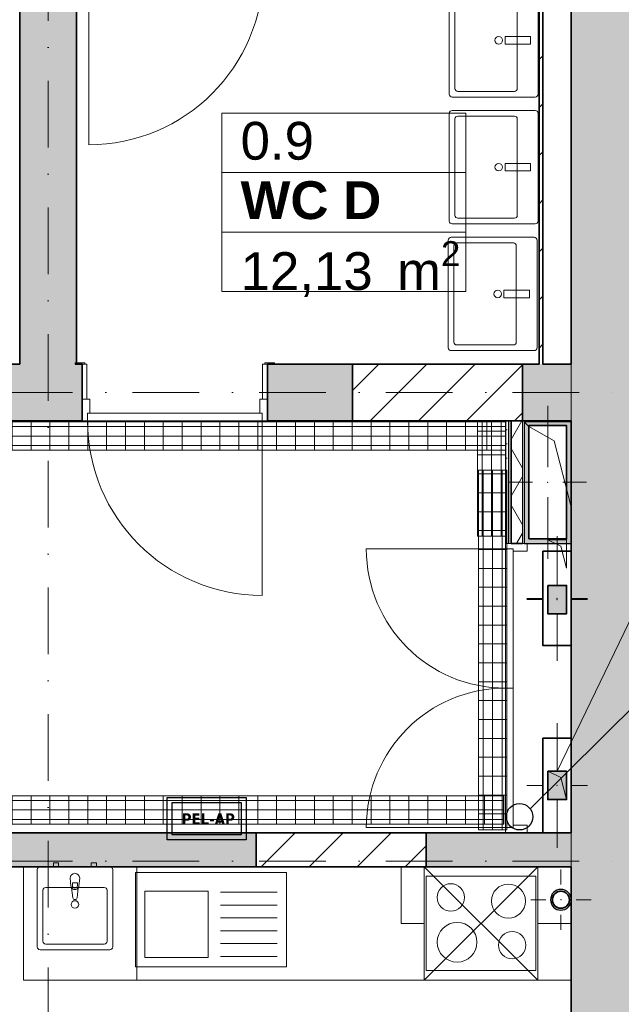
# Model space of a CAD drawing. Header units: millimetres. Extents: x 82175 to 237000, y 24756 to 471700.
# Tile 217 of 256: x 119240 to 122425, y 377893 to 383104. Entities that reach past the tile are written whole.
import ezdxf
from ezdxf.enums import TextEntityAlignment as Align
from ezdxf.lldxf.tags import DXFTag

# ---------------------------------------------------------------- set-up
doc = ezdxf.new("R2010")
doc.units = ezdxf.units.MM
doc.linetypes.add('Kropki i Kreski', pattern=[6.702778, 3.527778, -1.763889, 0, -1.411111])
for name, color, linetype in [('#EL - PELAP', 196, 'Continuous'), ('- strefy pomieszczeń', 8, 'Continuous'), ('Drzwi Archicad', 8, 'Continuous'), ('Instalacje - Elektryczne', 1, 'Continuous'), ('Konstrukcja - Siatka mod', 8, 'Continuous'), ('Konstrukcja - Stropy', 8, 'Continuous'), ('Konstrukcja - Ściany działowe', 8, 'Continuous'), ('Konstrukcja - Ściany nośne wew..P', 8, 'Continuous'), ('Konstrukcja - Ściany zewnętrzne', 8, 'Continuous'), ('PIONY INST', 8, 'Continuous'), ('Wnętrze - Wyposażenie', 8, 'Continuous'), ('z JAN', 8, 'Continuous')]:
    doc.layers.add(name, color=color, linetype=linetype)
for name, color, linetype, lineweight in [('#EL-IT', 4, 'Continuous', 35), ('2DE_PRO_Cblf304L', 30, 'Continuous', 15), ('CP_DETAL', 33, 'Continuous', 9), ('\xa0♦IT - opis', 3, 'SOLID', 30), ('\xa0♦IT_Opis', 7, 'Continuous', 20)]:
    doc.layers.add(name, color=color, linetype=linetype, lineweight=lineweight)
doc.styles.add('CP_ATTR', font='ARIAL.TTF')
doc.styles.get("Standard").update_dxf_attribs({"font": 'arial.ttf'})
doc.styles.add('STYL_AUTOMATYCZNY_1', font='arial.ttf')
doc.styles.add('STYL_AUTOMATYCZNY_2', font='arial.ttf')
tags = doc.linetypes.add('SOLID', pattern=[10, 10, 0]).pattern_tags.tags
tags[6:7] = [DXFTag(74, 4), DXFTag(75, 0), DXFTag(340, '0'), DXFTag(46, 0.0), DXFTag(50, 0.0), DXFTag(44, 0.0), DXFTag(45, 0.0)]
tags[4:5] = [DXFTag(74, 4), DXFTag(75, 0), DXFTag(340, '0'), DXFTag(46, 0.0), DXFTag(50, 0.0), DXFTag(44, 0.0), DXFTag(45, 0.0)]
pattern_1 = [(45, (-135208.59, 662558.78), (-127.27922, 127.27922), [])]
pattern_2 = [(90, (-3e-14, 0), (-100, 6e-15), [])]

# ---------------------------------------------------------------- blocks, each defined once
blk = doc.blocks.new('16C009C')
blk.add_lwpolyline([(-39.6, -170.5), (-404.1, -170.5), (-404.1, 0), (-39.6, 0)], close=True)
at = {"insert": (-72.6, -86.7), "char_height": 60, "width": 184.866, "attachment_point": 6}
blk.add_mtext('\\fTahoma|b1|i0|c238;\\A1;PEL-AP', dxfattribs=at)
blk = doc.blocks.new('pel-ap')
at = {"layer": '#EL - PELAP', "color": 2}
blk.add_lwpolyline([(208.5, -209.4), (-209.7, -209.4), (-209.7, 14.9), (208.5, 14.9)], close=True, dxfattribs=at)
at = {"layer": '#EL - PELAP', "color": 2, "rotation": 359.9999999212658}
blk.add_blockref('16C009C', (221.2, -12), dxfattribs=at)
blk = doc.blocks.new('2dcblcf_seg105_150kp1')
for p, q in [((0, 0), (0, 150)), ((0, 150), (150, 150)), ((150, 0), (150, 150)), ((0, 0), (150, 0))]:
    blk.add_line(p, q)
at = {"layer": 'CP_DETAL'}
for p, q in [((150, 125), (0, 125)), ((100, 0), (100, 150)), ((0, 75), (150, 75)), ((150, 25), (0, 25))]:
    blk.add_line(p, q, dxfattribs=at)
blk = doc.blocks.new('2dcblcf_seg105_150kp2')
for p, q in [((0, 0), (0, 150)), ((0, 150), (150, 150)), ((150, 0), (150, 150)), ((0, 0), (150, 0))]:
    blk.add_line(p, q)
at = {"layer": 'CP_DETAL'}
for p, q in [((150, 125), (0, 125)), ((100, 0), (100, 150)), ((0, 75), (150, 75)), ((150, 25), (0, 25))]:
    blk.add_line(p, q, dxfattribs=at)
blk = doc.blocks.new('2dcblf_korcf105_koll_b150_h105_r220_w090_l300_5pepkwh')
blk.add_blockref('2dcblcf_seg105_150kp1', (0, -75))
at = {"rotation": 90}
blk.add_blockref('2dcblcf_seg105_150kp2', (150, -75), dxfattribs=at)
at = {"linetype": 'ByBlock', "style": 'CP_ATTR', "flags": 9}
for tag in ['COUPLERS', 'NAME', 'COVER', 'DIVIDER', 'WEIGHT', 'OTHER', 'MOUNTINGS', 'MOUNTDIST', 'PRODUCER', 'ORDER-NO', 'GROUP', 'NUMBER']:
    blk.add_attdef(tag, text='', height=0.00005, dxfattribs=at).set_placement((0, 0), align=Align.MIDDLE_LEFT)
blk = doc.blocks.new('2dcblf_korcf105v_b150_h105_fuswx2')
at = {"layer": 'CP_DETAL'}
h = blk.add_hatch(dxfattribs=at)
h.set_pattern_fill('_USER', color=256, scale=100, angle=90, style=0, pattern_type=0)
h.set_pattern_definition(pattern_2)
h.paths.add_polyline_path([(0, 75), (455, 75), (455, -75), (0, -75)])
for p, q in [((0, -75), (0, 75)), ((0, 75), (455, 75)), ((455, -75), (455, 75)), ((0, -75), (455, -75))]:
    blk.add_line(p, q)
for p, q in [((455, 50), (0, 50)), ((0, 0), (455, 0)), ((455, -50), (0, -50))]:
    blk.add_line(p, q, dxfattribs=at)
at = {"linetype": 'ByBlock', "style": 'CP_ATTR', "flags": 9}
for tag in ['NAME', 'NUMBER', 'GROUP', 'ORDER-NO', 'PRODUCER', 'COUPLERS', 'MOUNTDIST', 'MOUNTINGS', 'OTHER', 'WEIGHT', 'DIVIDER', 'COVER']:
    blk.add_attdef(tag, text='', height=0.00005, dxfattribs=at).set_placement((-0.1, 0), align=Align.MIDDLE_LEFT)
blk = doc.blocks.new('2dcblf_korcf105v_b150_h105_55wkrv0')
at = {"layer": 'CP_DETAL'}
h = blk.add_hatch(dxfattribs=at)
h.set_pattern_fill('_USER', color=256, scale=100, angle=90, style=0, pattern_type=0)
h.set_pattern_definition(pattern_2)
h.paths.add_polyline_path([(0, 75), (20195, 75), (20195, -75), (0, -75)])
for p, q in [((0, -75), (0, 75)), ((0, 75), (20195, 75)), ((0, -75), (20195, -75))]:
    blk.add_line(p, q)
for p, q in [((20195, 50), (0, 50)), ((0, 0), (20195, 0)), ((20195, -50), (0, -50))]:
    blk.add_line(p, q, dxfattribs=at)
at = {"linetype": 'ByBlock', "style": 'CP_ATTR', "flags": 9}
for tag in ['NAME', 'NUMBER', 'GROUP', 'ORDER-NO', 'PRODUCER', 'COUPLERS', 'MOUNTDIST', 'MOUNTINGS', 'OTHER', 'WEIGHT', 'DIVIDER', 'COVER']:
    blk.add_attdef(tag, text='', height=0.00005, dxfattribs=at).set_placement((-0.1, 0), align=Align.MIDDLE_LEFT)
blk = doc.blocks.new('2dcblf_korcf105v_b150_h105_zevr6av')
at = {"layer": 'CP_DETAL'}
h = blk.add_hatch(dxfattribs=at)
h.set_pattern_fill('_USER', color=256, scale=100, angle=90, style=0, pattern_type=0)
h.set_pattern_definition(pattern_2)
h.paths.add_polyline_path([(0, 75), (1905, 75), (1905, -75), (0, -75)])
for p, q in [((0, -75), (0, 75)), ((0, 75), (1905, 75)), ((1905, -75), (1905, 75)), ((0, -75), (1905, -75))]:
    blk.add_line(p, q)
for p, q in [((1905, 50), (0, 50)), ((0, 0), (1905, 0)), ((1905, -50), (0, -50))]:
    blk.add_line(p, q, dxfattribs=at)
at = {"linetype": 'ByBlock', "style": 'CP_ATTR', "flags": 9}
for tag in ['NAME', 'NUMBER', 'GROUP', 'ORDER-NO', 'PRODUCER', 'COUPLERS', 'MOUNTDIST', 'MOUNTINGS', 'OTHER', 'WEIGHT', 'DIVIDER', 'COVER']:
    blk.add_attdef(tag, text='', height=0.00005, dxfattribs=at).set_placement((-0.1, 0), align=Align.MIDDLE_LEFT)
blk = doc.blocks.new('2dcblf_korcf105v_b150_h105_5dp5760')
at = {"layer": 'CP_DETAL'}
h = blk.add_hatch(dxfattribs=at)
h.set_pattern_fill('_USER', color=256, scale=100, angle=90, style=0, pattern_type=0)
h.set_pattern_definition(pattern_2)
h.paths.add_polyline_path([(0, 75), (12170, 75), (12170, -75), (0, -75)])
for p, q in [((0, -75), (0, 75)), ((0, 75), (12170, 75)), ((0, -75), (12170, -75))]:
    blk.add_line(p, q)
for p, q in [((12170, 50), (0, 50)), ((0, 0), (12170, 0)), ((12170, -50), (0, -50))]:
    blk.add_line(p, q, dxfattribs=at)
at = {"linetype": 'ByBlock', "style": 'CP_ATTR', "flags": 9}
for tag in ['NAME', 'NUMBER', 'GROUP', 'ORDER-NO', 'PRODUCER', 'COUPLERS', 'MOUNTDIST', 'MOUNTINGS', 'OTHER', 'WEIGHT', 'DIVIDER', 'COVER']:
    blk.add_attdef(tag, text='', height=0.00005, dxfattribs=at).set_placement((-0.1, 0), align=Align.MIDDLE_LEFT)

msp = doc.modelspace()

# ---------------------------------------------------------------- hatches: boundary and pattern name
at = {"layer": 'Konstrukcja - Ściany działowe', "linetype": 'Continuous', "lineweight": 13}
h = msp.add_hatch(dxfattribs=at)
h.set_pattern_fill('Bloczki_ceramiczne_0002', color=256, style=0, pattern_type=2)
h.set_pattern_definition(pattern_1)
h.paths.add_polyline_path([(121990, 381281), (122010, 381281), (122010, 383366), (121990, 383366)])
h = msp.add_hatch(dxfattribs=at)
h.set_pattern_fill('Gips_0002', color=8, style=0, pattern_type=2)
h.set_pattern_definition([(0, (-135208.59, 662558.78), (0, 75), [0, -75])])
h.paths.add_polyline_path([(121811.6, 380981), (121811.6, 380331), (121826.6, 380331), (121826.6, 380981)])
h = msp.add_hatch(dxfattribs=at)
h.set_pattern_fill('Izolacja_miękka_0002', color=8, style=0, pattern_type=2)
h.set_pattern_definition([(60, (-135208.59, 662558.78), (-129.90381, 75), []), (120, (-135208.59, 662558.78), (129.90381, 75), [])])
h.paths.add_polyline_path([(121901.6, 380981), (121841.6, 380981), (121841.6, 380331), (121901.6, 380331)])
at = {"layer": 'Konstrukcja - Ściany nośne wew..P', "linetype": 'Continuous', "lineweight": 13}
for points in [[(119240, 383327), (119240, 381281), (119540, 381281), (119540, 383327)], [(119136.4, 381281), (119136.4, 380981), (119571, 380981), (119571, 381281)], [(120551, 381281), (120551, 380981), (121001.1, 380981), (121001.1, 381281)], [(122160, 381281), (121901.1, 381281), (121901.1, 380981), (122160, 380981)], [(120491.3, 378621), (120491.3, 378801), (118474.4, 378801), (118474.4, 378621)], [(122160, 378621), (122160, 378801), (121391.3, 378801), (121391.3, 378621)]]:
    msp.add_hatch(color=8, dxfattribs=at).paths.add_polyline_path(points)
h = msp.add_hatch(dxfattribs=at)
h.set_pattern_fill('Bloczki_ceramiczne_0002', color=8, style=0, pattern_type=2)
h.set_pattern_definition(pattern_1)
h.paths.add_polyline_path([(121001.1, 381281), (121001.1, 380981), (121901.1, 380981), (121901.1, 381281)])
h = msp.add_hatch(dxfattribs=at)
h.set_pattern_fill('Bloczki_ceramiczne_0002', color=8, style=0, pattern_type=2)
h.set_pattern_definition(pattern_1)
h.paths.add_polyline_path([(120491.3, 378801), (120491.3, 378621), (121391.3, 378621), (121391.3, 378801)])
at = {"layer": 'Konstrukcja - Ściany zewnętrzne', "linetype": 'Continuous', "lineweight": 13}
msp.add_hatch(color=8, dxfattribs=at).paths.add_polyline_path([(122660, 373751), (122660, 386531), (122160, 386531), (122160, 373751)])
at = {"layer": 'PIONY INST', "linetype": 'Continuous', "lineweight": 13}
h = msp.add_hatch(color=8, dxfattribs=at)
h.paths.add_polyline_path([(121909.8, 380981), (121909.8, 380331), (122159.8, 380331), (122159.8, 380981)])
h.paths.add_polyline_path([(121934.8, 380356), (121934.8, 380956), (122134.8, 380956), (122134.8, 380356)], flags=0)
at = {"layer": 'PIONY INST', "linetype": 'Continuous', "lineweight": 25}
for points in [[(122035, 380109.6), (122035, 379959.6), (122135, 379959.6), (122135, 380109.6)], [(122035, 379126), (122035, 378976), (122135, 378976), (122135, 379126)]]:
    msp.add_hatch(color=8, dxfattribs=at).paths.add_polyline_path(points)
at = {"layer": 'PIONY INST', "linetype": 'Continuous', "lineweight": 13}
h = msp.add_hatch(color=8, dxfattribs=at)
h.paths.add_polyline_path([(122050, 378446, 0.414214), (122105, 378391, 0.414214), (122160, 378446, 0.414214), (122105, 378501, 0.414214)])
h.paths.add_polyline_path([(122105, 378401, -1), (122105, 378491, -1)], flags=0)

# ---------------------------------------------------------------- linework, layer by layer
at = {"layer": '- strefy pomieszczeń', "color": 8, "linetype": 'Continuous', "lineweight": 13, "ltscale": 100}
for p, q in [((120309.3, 382608.9), (121601, 382608.9)), ((120309.3, 382294.6), (120309.3, 382608.9)), ((121601, 382608.9), (121601, 382294.6)), ((121601, 382294.6), (120309.3, 382294.6)), ((120309.3, 382294.6), (121601, 382294.6)), ((120309.3, 381980.3), (120309.3, 382294.6)), ((121601, 382294.6), (121601, 381980.3)), ((121601, 381980.3), (120309.3, 381980.3)), ((120309.3, 381980.3), (121601, 381980.3)), ((120309.3, 381666), (120309.3, 381980.3)), ((121601, 381980.3), (121601, 381666)), ((121601, 381666), (120309.3, 381666))]:
    msp.add_line(p, q, dxfattribs=at)
at = {"color": 8, "linetype": 'Continuous', "lineweight": 35, "ltscale": 100, "flags": 128}
for points in [[(121901.1, 381281), (121001.1, 381281)], [(121001.1, 380981), (121901.1, 380981)], [(121391.3, 378801), (120491.3, 378801)], [(120491.3, 378621), (121391.3, 378621)]]:
    msp.add_lwpolyline(points, dxfattribs=at)
at = {"layer": 'Drzwi Archicad', "color": 8, "linetype": 'Continuous', "lineweight": 13, "ltscale": 100}
for p, q in [((119605, 383366), (119605, 382442)), ((119584, 381287), (119534, 381287)), ((119534, 381287), (119534, 381281)), ((119534, 381281), (119584, 381281)), ((119596, 381281), (119571, 381281)), ((119571, 381281), (119571, 381096)), ((119584, 381281), (119584, 381287)), ((119596, 381096), (119596, 381281)), ((120551, 381281), (120526, 381281)), ((120526, 381281), (120526, 381096)), ((120588, 381287), (120538, 381287)), ((120538, 381287), (120538, 381281)), ((120538, 381281), (120588, 381281)), ((120551, 381096), (120551, 381281)), ((120588, 381281), (120588, 381287)), ((119571, 381096), (119596, 381096)), ((119571, 380981), (119571, 381096)), ((119571, 381096), (119611, 381096)), ((119611, 381096), (119611, 381021)), ((120511, 381021), (120511, 381096)), ((120511, 381096), (120551, 381096)), ((120526, 381096), (120551, 381096)), ((120551, 381096), (120551, 380981)), ((119611, 381021), (119599, 381021)), ((119599, 381021), (119599, 380981)), ((120523, 381021), (119599, 381021)), ((119599, 381021), (119599, 380981)), ((120523, 381021), (120511, 381021)), ((120523, 380981), (120523, 381021)), ((120523, 380981), (120523, 381021)), ((119584, 380981), (119534, 380981)), ((119534, 380981), (119534, 380975)), ((119534, 380975), (119584, 380975)), ((119599, 380981), (119571, 380981)), ((119584, 380975), (119584, 380981)), ((119599, 380981), (120523, 380981)), ((120523, 380981), (120523, 380057)), ((120551, 380981), (120523, 380981)), ((120588, 380981), (120538, 380981)), ((120538, 380981), (120538, 380975)), ((120538, 380975), (120588, 380975)), ((120588, 380975), (120588, 380981)), ((121811.6, 380303), (121811.6, 380331)), ((121811.6, 380331), (121926.6, 380331)), ((121811.6, 380331), (121826.6, 380331)), ((121811.6, 380331), (121826.6, 380331)), ((121826.6, 380331), (121841.6, 380331)), ((121826.6, 380331), (121841.6, 380331)), ((121926.6, 380331), (121926.6, 380291)), ((121811.6, 380303), (121074.6, 380303)), ((121851.6, 380303), (121811.6, 380303)), ((121811.6, 379566), (121811.6, 380303)), ((121811.6, 380303), (121851.6, 380303)), ((121851.6, 380291), (121851.6, 380303)), ((121851.6, 380303), (121851.6, 379566)), ((121926.6, 380291), (121851.6, 380291)), ((121811.6, 379566), (121811.6, 378829)), ((121851.6, 379566), (121811.6, 379566)), ((121851.6, 379566), (121811.6, 379566)), ((121851.6, 378829), (121851.6, 379566)), ((121811.6, 378829), (121074.6, 378829)), ((121811.6, 378801), (121811.6, 378829)), ((121811.6, 378829), (121851.6, 378829)), ((121811.6, 378829), (121851.6, 378829)), ((121851.6, 378829), (121851.6, 378841)), ((121851.6, 378841), (121926.6, 378841)), ((121926.6, 378841), (121926.6, 378801)), ((121926.6, 378801), (121811.6, 378801)), ((121811.6, 378801), (121826.6, 378801)), ((121811.6, 378801), (121826.6, 378801)), ((121826.6, 378801), (121841.6, 378801)), ((121826.6, 378801), (121841.6, 378801))]:
    msp.add_line(p, q, dxfattribs=at)
at = {"layer": 'Drzwi Archicad', "color": 8, "linetype": 'Continuous', "lineweight": 35, "ltscale": 100}
for p, q in [((119571, 381281), (119534, 381281)), ((119571, 381281), (119534, 381281)), ((119571, 381096), (119571, 381281)), ((119571, 381096), (119571, 381281)), ((120551, 381096), (120551, 381281)), ((120551, 381096), (120551, 381281)), ((120551, 381281), (120588, 381281)), ((120551, 381281), (120588, 381281)), ((119571, 380981), (119571, 381096)), ((119571, 380981), (119571, 381096)), ((120551, 380981), (120551, 381096)), ((120551, 380981), (120551, 381096)), ((119571, 380981), (119534, 380981)), ((119571, 380981), (119534, 380981)), ((120551, 380981), (120588, 380981)), ((120551, 380981), (120588, 380981)), ((121841.6, 380331), (121901.6, 380331)), ((121841.6, 380331), (121901.6, 380331)), ((121841.6, 378801), (121901.6, 378801)), ((121841.6, 378801), (121901.6, 378801))]:
    msp.add_line(p, q, dxfattribs=at)
at = {"layer": 'Drzwi Archicad', "color": 8, "linetype": 'Continuous', "lineweight": 13, "ltscale": 100}
for centre, radius, start, end in [((119605, 383366), 924, 270, 0), ((120523, 380981), 924, 180, 270), ((121811.6, 380303), 737, 180, 270), ((121811.6, 378829), 737, 90, 180)]:
    msp.add_arc(centre, radius, start, end, dxfattribs=at)
at = {"layer": 'Instalacje - Elektryczne', "color": 8, "linetype": 'Continuous', "lineweight": 0, "ltscale": 100}
for p, q in [((122085, 380121), (122085, 380371)), ((122005, 380041), (121925, 380041)), ((122165, 380041), (122245, 380041)), ((122085, 379961), (122085, 379711)), ((122085, 379131), (122085, 379381)), ((122005, 379051), (121925, 379051)), ((122165, 379051), (122245, 379051)), ((122085, 378971), (122085, 378721))]:
    msp.add_line(p, q, dxfattribs=at)
at = {"layer": 'Instalacje - Elektryczne', "linetype": 'Continuous', "lineweight": 0, "ltscale": 100}
for p, q in [((122085, 380121), (122085, 380371)), ((122005, 380041), (121925, 380041)), ((122165, 380041), (122245, 380041)), ((122085, 379961), (122085, 379711)), ((122085, 379131), (122085, 379381)), ((122005, 379051), (121925, 379051)), ((122165, 379051), (122245, 379051)), ((122085, 378971), (122085, 378721))]:
    msp.add_line(p, q, dxfattribs=at)
at = {"layer": 'Instalacje - Elektryczne', "color": 8, "linetype": 'Continuous', "lineweight": 35, "ltscale": 100, "flags": 128}
for points in [[(122010, 380291), (122010, 379791), (122160, 379791), (122160, 380291)], [(122010, 379301), (122010, 378801), (122160, 378801), (122160, 379301)]]:
    msp.add_lwpolyline(points, close=True, dxfattribs=at)
at = {"layer": 'Instalacje - Elektryczne', "linetype": 'Continuous', "lineweight": 35, "ltscale": 100, "flags": 128}
for points in [[(122010, 380291), (122010, 379791), (122160, 379791), (122160, 380291)], [(122010, 379301), (122010, 378801), (122160, 378801), (122160, 379301)]]:
    msp.add_lwpolyline(points, close=True, dxfattribs=at)
at = {"layer": 'Instalacje - Elektryczne', "color": 8, "linetype": 'Continuous', "lineweight": 0, "ltscale": 100}
for p in [(122085, 380041), (122085, 379051)]:
    msp.add_point(p, dxfattribs=at)
at = {"layer": 'Instalacje - Elektryczne', "linetype": 'Continuous', "lineweight": 0, "ltscale": 100}
for p in [(122085, 380041), (122085, 379051)]:
    msp.add_point(p, dxfattribs=at)
at = {"layer": 'Konstrukcja - Siatka mod', "color": 8, "linetype": 'Kropki i Kreski', "lineweight": 13, "ltscale": 100}
for p, q in [((119390, 372372.2), (119390, 389337)), ((93022.5, 381131), (122467, 381131)), ((93022.5, 378651), (122467, 378651))]:
    msp.add_line(p, q, dxfattribs=at)
at = {"layer": 'Konstrukcja - Stropy', "color": 8, "linetype": 'Continuous', "lineweight": 13, "ltscale": 100, "flags": 128}
msp.add_lwpolyline([(122160, 386231), (95620, 386231), (95620, 383629.8), (95620, 380812.4), (95620, 378499), (95620, 373751), (107140, 373751), (107140, 378801), (110440, 378801), (110440, 373751), (122160, 373751)], close=True, dxfattribs=at)
at = {"layer": 'Konstrukcja - Ściany działowe', "color": 8, "linetype": 'Continuous', "lineweight": 25, "ltscale": 100}
msp.add_line((121826.6, 380981), (121826.6, 380331), dxfattribs=at)
at = {"layer": 'Konstrukcja - Ściany działowe', "color": 8, "linetype": 'Continuous', "lineweight": 35, "ltscale": 100}
for p, q in [((121841.6, 380981), (121841.6, 380331)), ((121841.6, 380331), (121901.6, 380331)), ((121841.6, 378801), (121901.6, 378801))]:
    msp.add_line(p, q, dxfattribs=at)
at = {"layer": 'Konstrukcja - Ściany działowe', "color": 8, "linetype": 'Continuous', "lineweight": 13, "ltscale": 100}
for p, q in [((121811.6, 380331), (121826.6, 380331)), ((121826.6, 380331), (121841.6, 380331)), ((121811.6, 378801), (121826.6, 378801)), ((121826.6, 378801), (121841.6, 378801))]:
    msp.add_line(p, q, dxfattribs=at)
at = {"layer": 'Konstrukcja - Ściany działowe', "color": 8, "linetype": 'Continuous', "lineweight": 35, "ltscale": 100, "flags": 128}
for points in [[(121990, 383366), (121990, 381281)], [(122010, 381281), (122010, 383366)], [(121841.6, 380981), (121901.6, 380981)]]:
    msp.add_lwpolyline(points, dxfattribs=at)
at = {"layer": 'Konstrukcja - Ściany działowe', "color": 8, "linetype": 'Continuous', "lineweight": 25, "ltscale": 100, "flags": 128}
msp.add_lwpolyline([(121811.6, 380981), (121811.6, 380331)], dxfattribs=at)
at = {"layer": 'Konstrukcja - Ściany działowe', "color": 8, "linetype": 'Continuous', "lineweight": 13, "ltscale": 100, "flags": 128}
for points in [[(121811.6, 380981), (121826.6, 380981)], [(121826.6, 380981), (121841.6, 380981)], [(121901.6, 380331), (121901.6, 380981)]]:
    msp.add_lwpolyline(points, dxfattribs=at)
at = {"layer": 'Konstrukcja - Ściany nośne wew..P', "color": 8, "linetype": 'Continuous', "lineweight": 35, "ltscale": 100}
for p, q in [((119571, 381281), (119534, 381281)), ((119571, 381096), (119571, 381281)), ((120551, 381281), (120588, 381281)), ((120551, 381096), (120551, 381281)), ((121001.1, 381281), (121001.1, 380981)), ((121901.1, 381281), (121901.1, 380981)), ((119571, 380981), (119571, 381096)), ((120551, 380981), (120551, 381096)), ((119571, 380981), (119534, 380981)), ((120551, 380981), (120588, 380981)), ((120491.3, 378801), (120491.3, 378621)), ((121391.3, 378801), (121391.3, 378621))]:
    msp.add_line(p, q, dxfattribs=at)
at = {"layer": 'Konstrukcja - Ściany nośne wew..P', "color": 8, "linetype": 'Continuous', "lineweight": 35, "ltscale": 100, "flags": 128}
for points in [[(119240, 383327), (119240, 381281)], [(119540, 381281), (119540, 383327)], [(119240, 381281), (119136.4, 381281)], [(119571, 381281), (119540, 381281)], [(121001.1, 381281), (120551, 381281)], [(121990, 381281), (121901.1, 381281)], [(122160, 381281), (122010, 381281)], [(119136.4, 380981), (119571, 380981)], [(120551, 380981), (121001.1, 380981)], [(121901.1, 380981), (122160, 380981)], [(120491.3, 378801), (118474.4, 378801)], [(122160, 378801), (121391.3, 378801)], [(118474.4, 378621), (120491.3, 378621)], [(121391.3, 378621), (122160, 378621)]]:
    msp.add_lwpolyline(points, dxfattribs=at)
at = {"layer": 'Konstrukcja - Ściany zewnętrzne', "color": 8, "linetype": 'Continuous', "lineweight": 35, "ltscale": 100, "flags": 128}
for points in [[(122160, 386231), (122160, 381281)], [(122160, 380981), (122160, 378801)], [(122160, 378621), (122160, 373751)]]:
    msp.add_lwpolyline(points, dxfattribs=at)
at = {"layer": 'PIONY INST', "color": 8, "linetype": 'Continuous', "lineweight": 0, "ltscale": 100}
for p, q in [((122034.8, 380736), (122034.8, 381061)), ((121954.8, 380656), (121829.8, 380656)), ((122114.8, 380656), (122239.8, 380656)), ((122034.8, 380576), (122034.8, 380251)), ((122085, 380114.6), (122085, 380194.6)), ((122005, 380034.6), (121925, 380034.6)), ((122165, 380034.6), (122245, 380034.6)), ((122085, 379954.6), (122085, 379874.6)), ((122085, 379131), (122085, 379211)), ((122005, 379051), (121925, 379051)), ((122165, 379051), (122245, 379051)), ((122085, 378971), (122085, 378891)), ((122105, 378526), (122105, 378606)), ((122025, 378446), (121945, 378446)), ((122185, 378446), (122265, 378446)), ((122105, 378366), (122105, 378286))]:
    msp.add_line(p, q, dxfattribs=at)
at = {"layer": 'PIONY INST', "color": 8, "linetype": 'Continuous', "lineweight": 25, "ltscale": 100, "flags": 128}
msp.add_lwpolyline([(121909.8, 380981), (121909.8, 380331), (122159.8, 380331), (122159.8, 380981)], dxfattribs=at)
at = {"layer": 'PIONY INST', "color": 8, "linetype": 'Continuous', "lineweight": 35, "ltscale": 100, "flags": 128}
for points in [[(121934.8, 380356), (121934.8, 380956), (122134.8, 380956), (122134.8, 380356)], [(122035, 380109.6), (122035, 379959.6), (122135, 379959.6), (122135, 380109.6)], [(122035, 379126), (122035, 378976), (122135, 378976), (122135, 379126)]]:
    msp.add_lwpolyline(points, close=True, dxfattribs=at)
at = {"layer": 'PIONY INST', "color": 8, "linetype": 'Continuous', "lineweight": 25, "ltscale": 100, "flags": 128}
msp.add_lwpolyline([(122050, 378446, 0.414214), (122105, 378391, 0.414214), (122160, 378446, 0.414214), (122105, 378501, 0.414214)], format="xyb", close=True, dxfattribs=at)
at = {"layer": 'PIONY INST', "color": 8, "linetype": 'Continuous', "lineweight": 35, "ltscale": 100, "flags": 128}
msp.add_lwpolyline([(122105, 378401, -1), (122105, 378491, -1)], format="xyb", close=True, dxfattribs=at)
at = {"layer": 'PIONY INST', "color": 8, "linetype": 'Continuous', "lineweight": 0, "ltscale": 100}
for p in [(122034.8, 380656), (122085, 380034.6), (122085, 379051), (122105, 378446)]:
    msp.add_point(p, dxfattribs=at)
at = {"layer": 'Wnętrze - Wyposażenie', "color": 8, "linetype": 'Continuous', "lineweight": 13, "ltscale": 100}
for p, q in [((121544.1, 383249.8), (121544.1, 382739.8)), ((121874.1, 382739.8), (121874.1, 383249.8)), ((121559.1, 382724.8), (121859.1, 382724.8)), ((121544.1, 382578.5), (121544.1, 382068.5)), ((121859.1, 382593.5), (121559.1, 382593.5)), ((121874.1, 382068.5), (121874.1, 382578.5)), ((121559.1, 382053.5), (121859.1, 382053.5)), ((121538.5, 381907.3), (121538.5, 381397.3)), ((121853.5, 381922.3), (121553.5, 381922.3)), ((121868.5, 381397.3), (121868.5, 381907.3)), ((121553.5, 381382.3), (121853.5, 381382.3)), ((121381.8, 378621), (121260, 378621)), ((121260, 378621), (121260, 378321)), ((121381.8, 378021), (121981.8, 378621)), ((121981.8, 378021), (121381.8, 378621)), ((121381.8, 378321), (121381.8, 378621)), ((122160, 378621), (121981.8, 378621)), ((121981.8, 378621), (121981.8, 378321)), ((122160, 378321), (122160, 378621)), ((119377.4, 378511), (119687.4, 378511)), ((119518.8, 378521.3), (119518.8, 378536.1)), ((119518.8, 378536.1), (119546, 378536.1)), ((119546, 378536.1), (119546, 378521.3)), ((119362.4, 378226), (119362.4, 378496)), ((119702.4, 378496), (119702.4, 378226)), ((120237.6, 378491), (119902.6, 378491)), ((119902.6, 378491), (119902.6, 378141)), ((120237.6, 378141), (120237.6, 378491)), ((120302.6, 378486), (120602.6, 378486)), ((120302.6, 378418), (120602.6, 378418)), ((120302.6, 378350), (120602.6, 378350)), ((121260, 378321), (121381.8, 378321)), ((121981.8, 378321), (122160, 378321)), ((120302.6, 378282), (120602.6, 378282)), ((119687.4, 378211), (119377.4, 378211)), ((120302.6, 378214), (120602.6, 378214)), ((120302.6, 378146), (120602.6, 378146)), ((119902.6, 378141), (120237.6, 378141))]:
    msp.add_line(p, q, dxfattribs=at)
at = {"layer": 'Wnętrze - Wyposażenie', "color": 8, "linetype": 'Continuous', "lineweight": 13, "ltscale": 100, "flags": 128}
for points in [[(121984.1, 382709.8), (121984.1, 383279.8, 0.414214), (121969.1, 383294.8), (121529.1, 383294.8, 0.414214), (121514.1, 383279.8), (121514.1, 382709.8, 0.414214), (121529.1, 382694.8), (121969.1, 382694.8, 0.414214)], [(121984.1, 382038.5), (121984.1, 382608.5, 0.414214), (121969.1, 382623.5), (121529.1, 382623.5, 0.414214), (121514.1, 382608.5), (121514.1, 382038.5, 0.414214), (121529.1, 382023.5), (121969.1, 382023.5, 0.414214)], [(121978.5, 381367.3), (121978.5, 381937.3, 0.414214), (121963.5, 381952.3), (121523.5, 381952.3, 0.414214), (121508.5, 381937.3), (121508.5, 381367.3, 0.414214), (121523.5, 381352.3), (121963.5, 381352.3, 0.414214)], [(119347.4, 378621), (119717.4, 378621, -0.414214), (119732.4, 378606), (119732.4, 378196, -0.414214), (119717.4, 378181), (119347.4, 378181, -0.414214), (119332.4, 378196), (119332.4, 378606, -0.414214)], [(119507.4, 378561), (119511.4, 378519.1, 0.12102), (119514.6, 378509.6), (119521.3, 378456.6, 0.882566), (119543.5, 378456.6), (119550.1, 378509.6, 0.12102), (119553.4, 378519.1), (119557.4, 378561, 1)]]:
    msp.add_lwpolyline(points, format="xyb", close=True, dxfattribs=at)
for points in [[(121809.1, 382974.8), (121809.1, 383014.8), (121944.1, 383014.8), (121944.1, 382974.8)], [(121809.1, 382303.5), (121809.1, 382343.5), (121944.1, 382343.5), (121944.1, 382303.5)], [(121803.5, 381632.3), (121803.5, 381672.3), (121938.5, 381672.3), (121938.5, 381632.3)], [(122160, 378621), (119260, 378621), (119260, 378021), (122160, 378021)], [(119260, 378021), (119860, 378021), (119860, 378621), (119260, 378621)], [(119418.9, 378621), (119445.9, 378621), (119445.9, 378641), (119418.9, 378641)], [(119618.9, 378621), (119645.9, 378621), (119645.9, 378641), (119618.9, 378641)], [(121381.8, 378021), (121981.8, 378021), (121981.8, 378621), (121381.8, 378621)], [(119852.6, 378091), (120652.6, 378091), (120652.6, 378591), (119852.6, 378591)], [(121391.8, 378071), (121971.8, 378071), (121971.8, 378571), (121391.8, 378571)]]:
    msp.add_lwpolyline(points, close=True, dxfattribs=at)
at = {"layer": 'Wnętrze - Wyposażenie', "color": 8, "linetype": 'Continuous', "lineweight": 13, "ltscale": 100}
for centre, radius in [((121775.9, 382994.8), 20), ((121775.9, 382323.5), 20), ((121770.3, 381652.3), 20), ((121522.3, 378458.5), 72.5), ((121826.8, 378439), 90), ((119532.4, 378421), 20), ((121555.3, 378221), 105), ((121847.1, 378206), 72.5)]:
    msp.add_circle(centre, radius, dxfattribs=at)
for centre, radius, start, end in [((121559.1, 382739.8), 15, 180.0009, 270.0009), ((121859.1, 382739.8), 15, 270.0009, 0.0009), ((121559.1, 382578.5), 15, 90.0009, 180.0009), ((121859.1, 382578.5), 15, 0.0009, 90.0009), ((121559.1, 382068.5), 15, 180.0009, 270.0009), ((121859.1, 382068.5), 15, 270.0009, 0.0009), ((121553.5, 381907.3), 15, 90.0009, 180.0009), ((121853.5, 381907.3), 15, 0.0009, 90.0009), ((121553.5, 381397.3), 15, 180.0009, 270.0009), ((121853.5, 381397.3), 15, 270.0009, 0.0009), ((119377.4, 378496), 15, 90, 180), ((119532.4, 378521), 21.1, 212.771, 327.229), ((119532.4, 378521.3), 13.6, 180, 0), ((119687.4, 378496), 15, 0, 90), ((119377.4, 378226), 15, 180, 270), ((119687.4, 378226), 15, 270, 0)]:
    msp.add_arc(centre, radius, start, end, dxfattribs=at)
at = {"layer": 'z JAN', "color": 8, "linetype": 'Continuous', "lineweight": 13, "ltscale": 100, "flags": 128}
for points in [[(121934.8, 380951.1), (122069.8, 380875.6), (122159.8, 380526.1), (122159.8, 380976.1), (121909.8, 380976.1)], [(122135, 380351.1), (122035, 380351.1), (122105, 380317.6), (122135, 380201.1)], [(122135, 379126), (122035, 379126), (122105, 379092.5), (122135, 378976)]]:
    msp.add_lwpolyline(points, close=True, dxfattribs=at)
at = {"layer": '\xa0♦IT - opis', "color": 7, "linetype": 'Continuous', "lineweight": 0}
msp.add_line((122517, 379497.1), (121942.9, 378926.6), dxfattribs=at)
at = {"layer": '\xa0♦IT - opis', "color": 7}
msp.add_circle((121886.2, 378885.5), 70, dxfattribs=at)
at = {"layer": '\xa0♦IT_Opis', "color": 6}
msp.add_line((122846.9, 380705.7), (122085, 379126), dxfattribs=at)

# ---------------------------------------------------------------- block references
at = {"layer": '#EL-IT', "rotation": 360}
msp.add_blockref('pel-ap', (120230.1, 378972), dxfattribs=at)
at = {"layer": '2DE_PRO_Cblf304L'}
for name, p, rotation in [('2dcblf_korcf105v_b150_h105_55wkrv0', (121662.8, 380900.5), 180), ('2dcblf_korcf105_koll_b150_h105_r220_w090_l300_5pepkwh', (121737.8, 380825.5), 90), ('2dcblf_korcf105v_b150_h105_fuswx2', (121737.8, 380370.5), 90), ('2dcblf_korcf105v_b150_h105_zevr6av', (121743, 378815.5), 90), ('2dcblf_korcf105v_b150_h105_5dp5760', (121803.3, 378921.3), 180)]:
    msp.add_blockref(name, p, dxfattribs=dict(at, rotation=rotation))

# ---------------------------------------------------------------- texts
at = {"layer": '- strefy pomieszczeń', "color": 8, "linetype": 'Continuous', "lineweight": 13, "char_height": 200, "attachment_point": 1}
for s, insert, style in [('\\A1;{\\pql;\\pt0,100;\\fArial|b0|i0|c238|p0;\\W1.000000;0.9\\fArial|b0|i0|c238|p0;\\W1.000000;\\A1{\\H.66x;\\S^  ;}\\fArial|b0|i0|c238|p0;\\W1.000000;\\fArial|b0|i0|c238|p0;\\W1.000000;\\A1{\\H.66x;\\S^  ;}}', (120409.3, 382563.2), 'STYL_AUTOMATYCZNY_1'), ('\\A1;{\\pql;\\pt0,100;\\fArial|b1|i0|c238|p0;\\W1.000000;WC D\\fArial|b1|i0|c238|p0;\\W1.000000;\\A1{\\H.66x;\\S^  ;}\\fArial|b1|i0|c238|p0;\\W1.000000;\\fArial|b1|i0|c238|p0;\\W1.000000;\\A1{\\H.66x;\\S^  ;}}', (120409.3, 382248.9), 'STYL_AUTOMATYCZNY_2'), ('\\A1;{\\pql;\\pt0,100;\\fArial|b0|i0|c238|p0;\\W1.000000;12,13\\fArial|b0|i0|c238|p0;\\W1.000000;\\A1{\\H.66x;\\S^  ;}\\fArial|b0|i0|c238|p0;\\W1.000000; m\\fArial|b0|i0|c238|p0;\\W1.000000;\\A1{\\H.66x;\\S2^  ;}}', (120409.3, 381931.8), 'STYL_AUTOMATYCZNY_1')]:
    msp.add_mtext(s, dxfattribs=dict(at, insert=insert, style=style))

doc.saveas('drawing.dxf')
